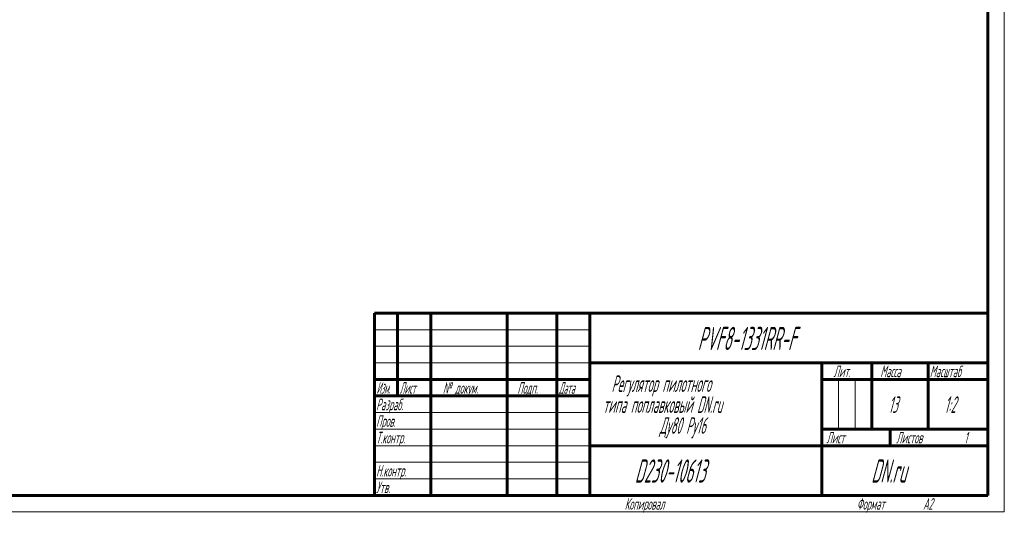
# Model space of a CAD drawing. Header units: millimetres. Extents: x 0 to 594, y 0 to 420.
# Tile 5 of 9: x 297 to 594, y 0 to 149. Entities that reach past the tile are written whole.
import ezdxf

# ---------------------------------------------------------------- set-up
doc = ezdxf.new("R2010")
doc.units = ezdxf.units.MM
doc.linetypes.add('K5LT_BASIC', pattern=[0])
doc.linetypes.add('K5LT_THIN', pattern=[0])
doc.styles.add('KTEXTSTYLE', font='GOST_AU.SHX', dxfattribs={"width": 0.56, "height": 5})

# ---------------------------------------------------------------- blocks, each defined once
blk = doc.blocks.new('U46')
at = {"color": 7, "linetype": 'K5LT_THIN', "lineweight": 18, "true_color": 0xffffff}
for p, q in [((594, 420), (594, 0)), ((404, 55), (469, 55)), ((404, 50), (469, 50)), ((404, 45), (469, 45)), ((543.96, 25), (543.96, 40)), ((548.98, 25), (548.98, 40)), ((404, 30), (469, 30)), ((404, 25), (469, 25)), ((404, 20), (469, 20)), ((404, 15), (469, 15)), ((404, 10), (469, 10)), ((594, 0), (0, 0))]:
    blk.add_line(p, q, dxfattribs=at)
at = {"color": 143, "linetype": 'K5LT_BASIC', "lineweight": 60, "true_color": 0x33acca}
for p, q in [((589, 415), (589, 5)), ((404, 60), (589, 60)), ((404, 5), (404, 60)), ((411, 35), (411, 60)), ((421, 5), (421, 60)), ((444, 5), (444, 60)), ((459, 5), (459, 60)), ((469, 5), (469, 60)), ((469, 45), (589, 45)), ((539, 5), (539, 45)), ((554, 25), (554, 45)), ((571, 25), (571, 45)), ((404, 40), (469, 40)), ((539, 40), (554, 40)), ((554, 40), (589, 40)), ((404, 35), (469, 35)), ((539, 25), (589, 25)), ((559.57, 20), (559.57, 25)), ((469, 20), (539, 20)), ((539, 20), (589, 20)), ((589, 5), (20, 5))]:
    blk.add_line(p, q, dxfattribs=at)
at = {"color": 7, "attachment_point": 1, "style": 'KTEXTSTYLE'}
for s, insert, char_height in [('\\H5.0;\\W1.000;\\Q15;\\Q15;\\W0.560;\\H7.00;PVF8-1331RR-F', (501.52, 55.86), 7), ('\\H5.0;\\W1.000;\\Q15;\\Q15;\\W0.540;\\H3.50;Масштаб', (571.52, 44.18), 3.5), ('\\H5.0;\\W1.000;\\Q15;\\Q15;\\W0.560;\\H3.50;Лит.', (542.47, 44.18), 3.5), ('\\H5.0;\\W1.000;\\Q15;\\Q15;\\W0.560;\\H3.50;Масса', (556.58, 44.18), 3.5), ('\\H5.0;\\W1.000;\\Q15;\\Q15;\\W0.458;\\H3.50;Изм.', (404.62, 39.18), 3.5), ('\\H5.0;\\W1.000;\\Q15;\\Q15;\\W0.467;\\H3.50;Лист', (411.61, 39.18), 3.5), ('\\H5.0;\\W1.000;\\Q15;\\Q15;\\W0.560;\\H3.50;№ докум.', (424.63, 39.18), 3.5), ('\\H5.0;\\W1.000;\\Q15;\\Q15;\\W0.560;\\H3.50;Подп.', (447.1, 39.18), 3.5), ('\\H5.0;\\W1.000;\\Q15;\\Q15;\\W0.467;\\H3.50;Дата', (459.61, 39.18), 3.5), ('\\H5.0;\\W1.000;\\Q15;\\Q15;\\W0.560;Регулятор пилотного', (475.51, 41.21), 5), ('\\H5.0;\\W1.000;\\Q15;\\Q15;\\W0.560;\\H3.50;Разраб.', (404.5, 34.18), 3.5), ('\\H5.0;\\W1.000;\\Q15;\\Q15;\\W0.560;типа поплавковый DN.ru', (472.93, 34.9), 5), ('\\H5.0;\\W1.000;\\Q15;\\Q15;\\W0.560;13', (559.08, 34.9), 5), ('\\H5.0;\\W1.000;\\Q15;\\Q15;\\W0.560;{\\c16737820;1:2}', (575.92, 34.9), 5), ('\\H5.0;\\W1.000;\\Q15;\\Q15;\\W0.560;\\H3.50;Пров.', (404.5, 29.18), 3.5), ('\\H5.0;\\W1.000;\\Q15;\\Q15;\\W0.560;Ду80 Ру16', (489.99, 28.59), 5), ('\\H5.0;\\W1.000;\\Q15;\\Q15;\\W0.560;\\H3.50;Т.контр.', (404.5, 24.18), 3.5), ('\\H5.0;\\W1.000;\\Q15;\\Q15;\\W0.560;\\H3.50;Лист', (540.32, 24.18), 3.5), ('\\H5.0;\\W1.000;\\Q15;\\Q15;\\W0.560;\\H3.50;Листов', (561.36, 24.18), 3.5), ('\\H5.0;\\W1.000;\\Q15;\\Q15;\\W0.560;\\H3.50;1', (581.91, 24.18), 3.5), ('\\H5.0;\\W1.000;\\Q15;\\Q15;\\W0.560;\\H7.00;{\\c16737820;D230-10613}', (482.54, 15.86), 7), ('\\H5.0;\\W1.000;\\Q15;\\Q15;\\W0.560;\\H7.00;DN.ru', (553.84, 15.86), 7), ('\\H5.0;\\W1.000;\\Q15;\\Q15;\\W0.560;\\H3.50;Н.контр.', (404.5, 14.18), 3.5), ('\\H5.0;\\W1.000;\\Q15;\\Q15;\\W0.560;\\H3.50;Утв.', (404.5, 9.18), 3.5), ('\\H5.0;\\W1.000;\\Q15;\\Q15;\\W0.560;\\H3.50;Копировал', (479.5, 4.18), 3.5), ('\\H5.0;\\W1.000;\\Q15;\\Q15;\\W0.560;\\H3.50;Формат', (549.5, 4.18), 3.5), ('\\H5.0;\\W1.000;\\Q15;\\Q15;\\W0.560;\\H3.50;A2', (569.5, 4.18), 3.5)]:
    blk.add_mtext(s, dxfattribs=dict(at, insert=insert, char_height=char_height))

msp = doc.modelspace()

# ---------------------------------------------------------------- block references
msp.add_blockref('U46', (0, 0))

doc.saveas('drawing.dxf')
